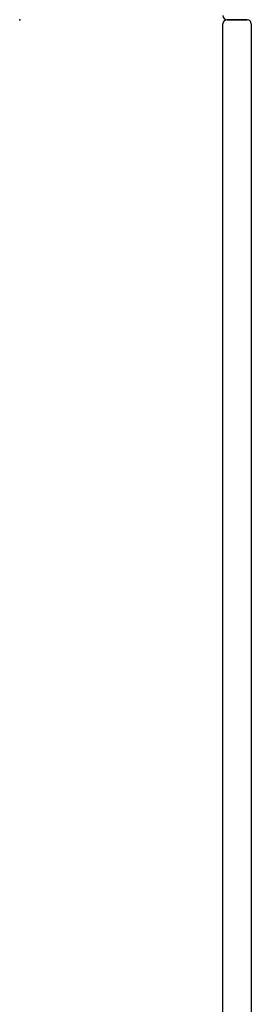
# Model space of a CAD drawing. Header units: metres. Extents: x 15.2 to 54.2, y -39.7 to 1.1.
# Tile 118 of 256: x 37.088 to 37.202, y -39.139 to -38.654. Entities that reach past the tile are written whole.
import ezdxf

# ---------------------------------------------------------------- set-up
doc = ezdxf.new("R2010")
doc.units = ezdxf.units.M
doc.header["$MEASUREMENT"] = 0
doc.layers.add('2D', color=252, linetype='Continuous')
doc.layers.add('PUNTO', color=1, linetype='Continuous')

# ---------------------------------------------------------------- blocks, each defined once
blk = doc.blocks.new('2D_QYOS_600')
for p, q in [((2.42804, -1.857), (2.43804, -1.857)), ((2.43804, -1.857), (2.42804, -1.857)), ((2.42604, -2.743), (2.42604, -1.859)), ((2.44004, -1.859), (2.44004, -2.743))]:
    blk.add_line(p, q)
for centre, start, end in [((2.42804, -1.855), 180, 270), ((2.42804, -1.859), 90, 180), ((2.43804, -1.859), 0, 90)]:
    blk.add_arc(centre, 0.002, start, end)
blk = doc.blocks.new('953f7de9-fa90-4c60-b131-0dbf99bc4d1a')
at = {"layer": 'PUNTO', "color": 40}
blk.add_point((1.10599, -0.42771, 0.082), dxfattribs=at)
at = {"layer": '2D'}
blk.add_blockref('2D_QYOS_600', (-1.22, 1.42932), dxfattribs=at)

msp = doc.modelspace()

# ---------------------------------------------------------------- block references
msp.add_blockref('953f7de9-fa90-4c60-b131-0dbf99bc4d1a', (35.98244, -38.22609))

doc.saveas('drawing.dxf')
